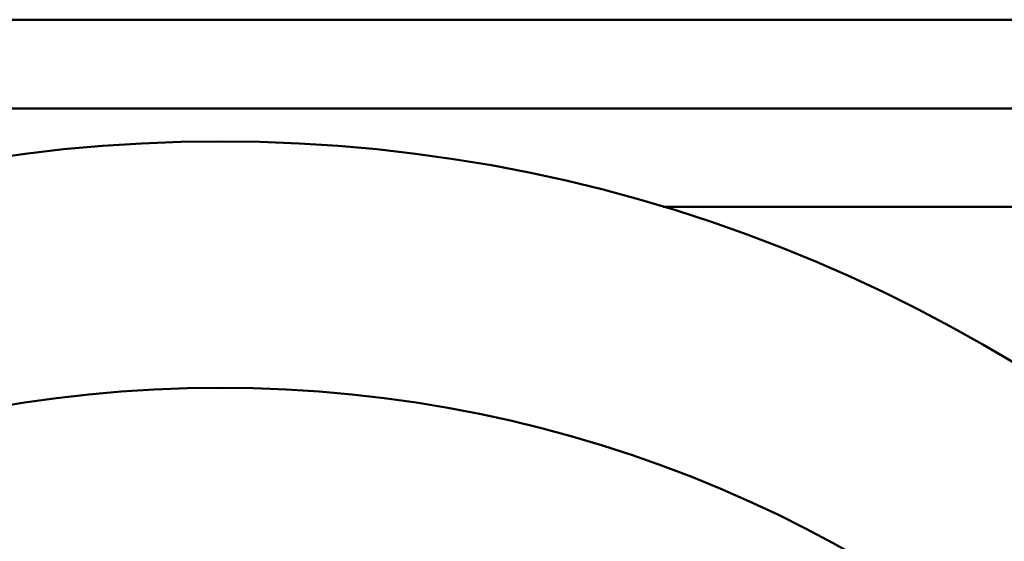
# Model space of a CAD drawing. Header units: inches. Extents: x 1 to 203, y 4 to 128.
# Tile 55 of 111: x 70.61 to 70.986, y 81.403 to 81.602. Entities that reach past the tile are written whole.
import ezdxf

# ---------------------------------------------------------------- set-up
doc = ezdxf.new("R2010")
doc.units = ezdxf.units.IN
doc.header["$LTSCALE"] = 6
doc.header["$MEASUREMENT"] = 0
doc.layers.add('Visible (ANSI)', color=7, linetype='Continuous', lineweight=50)

msp = doc.modelspace()

# ---------------------------------------------------------------- linework, layer by layer
at = {"layer": 'Visible (ANSI)'}
for p, q in [((70.29069, 81.60167), (71.08256, 81.60167)), ((70.22777, 81.56785), (71.14548, 81.56785)), ((70.85581, 81.53025), (71.08475, 81.53025))]:
    msp.add_line(p, q, dxfattribs=at)
for radius in [0.585, 0.491]:
    msp.add_circle((70.68663, 80.97025), radius, dxfattribs=at)

doc.saveas('drawing.dxf')
